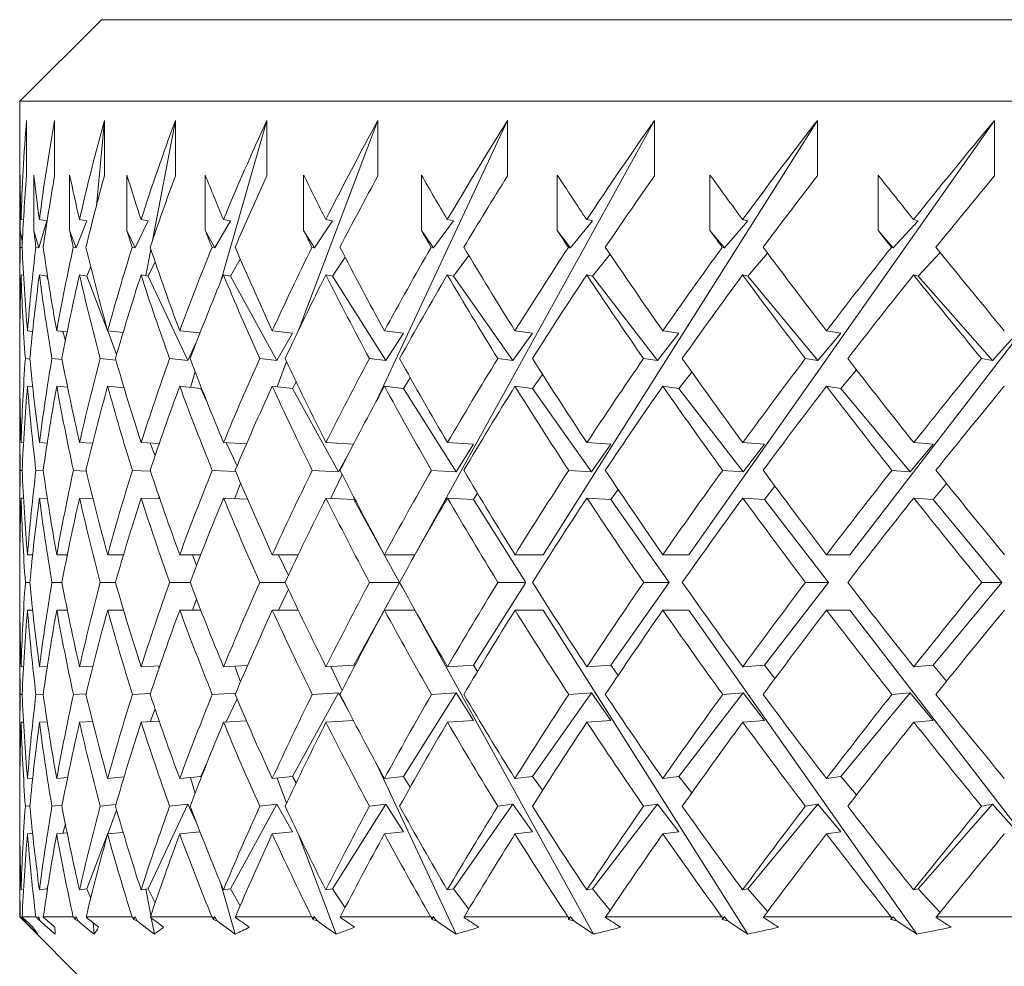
# Model space of a CAD drawing. Header units: inches. Extents: x 1.5 to 14.4, y 0.3 to 10.5.
# Tile 35 of 43: x 12.561 to 12.938, y 6.389 to 6.752. Entities that reach past the tile are written whole.
import ezdxf

# ---------------------------------------------------------------- set-up
doc = ezdxf.new("R2010")
doc.units = ezdxf.units.IN
doc.header["$MEASUREMENT"] = 0

msp = doc.modelspace()

# ---------------------------------------------------------------- linework, layer by layer
at = {"color": 7, "linetype": 'Continuous', "lineweight": 15}
for p, q in [((12.59238, 6.75188), (12.56113, 6.72063)), ((12.59238, 6.75188), (13.4325, 6.75188)), ((12.56113, 6.72063), (12.56113, 6.64691)), ((13.43237, 6.72063), (12.56113, 6.72063)), ((12.5637, 6.71329), (12.5637, 6.69208)), ((12.57447, 6.71329), (12.57447, 6.69208)), ((12.59047, 6.68062), (12.59354, 6.71329)), ((12.59354, 6.71329), (12.59354, 6.69208)), ((12.61193, 6.66727), (12.62072, 6.71329)), ((12.62072, 6.71329), (12.62072, 6.69208)), ((12.63814, 6.65174), (12.65575, 6.71329)), ((12.65575, 6.71329), (12.65575, 6.69208)), ((12.66771, 6.63252), (12.6983, 6.71329)), ((12.69772, 6.60586), (12.74796, 6.71329)), ((12.6983, 6.71329), (12.6983, 6.69208)), ((12.7124, 6.54692), (12.80424, 6.71329)), ((12.74796, 6.71329), (12.74796, 6.69208)), ((12.76161, 6.54692), (12.86661, 6.71329)), ((12.80424, 6.71329), (12.80424, 6.69208)), ((12.81732, 6.54692), (12.93446, 6.71329)), ((12.86661, 6.71329), (12.86661, 6.69208)), ((12.87899, 6.54692), (13.00714, 6.71329)), ((12.93446, 6.71329), (12.93446, 6.69208)), ((12.56121, 6.67112), (12.56121, 6.69233)), ((12.56653, 6.67112), (12.56653, 6.69233)), ((12.58022, 6.67112), (12.58022, 6.69233)), ((12.60216, 6.67112), (12.60216, 6.69233)), ((12.63213, 6.67112), (12.63213, 6.69233)), ((12.66984, 6.67112), (12.66984, 6.69233)), ((12.71494, 6.67112), (12.71494, 6.69233)), ((12.76698, 6.67112), (12.76698, 6.69233)), ((12.82546, 6.67112), (12.82546, 6.69233)), ((12.88982, 6.67112), (12.88982, 6.69233)), ((12.56255, 6.67516), (12.5616, 6.6753)), ((12.57153, 6.67486), (12.56842, 6.66449)), ((12.57153, 6.67486), (12.56861, 6.6753)), ((12.58684, 6.67486), (12.58273, 6.66449)), ((12.58684, 6.67486), (12.58398, 6.6753)), ((12.61033, 6.67486), (12.60526, 6.66449)), ((12.61033, 6.67486), (12.60755, 6.6753)), ((12.64177, 6.67486), (12.63579, 6.66449)), ((12.64177, 6.67486), (12.63911, 6.6753)), ((12.68087, 6.67486), (12.67403, 6.66449)), ((12.68087, 6.67486), (12.67834, 6.6753)), ((12.72724, 6.67486), (12.71961, 6.66449)), ((12.72724, 6.67486), (12.72487, 6.6753)), ((12.78043, 6.67486), (12.77208, 6.66449)), ((12.78043, 6.67486), (12.77824, 6.6753)), ((12.83994, 6.67486), (12.83096, 6.66449)), ((12.83994, 6.67486), (12.83796, 6.6753)), ((12.90519, 6.67486), (12.89566, 6.66449)), ((12.90519, 6.67486), (12.90343, 6.6753)), ((12.5621, 6.66645), (12.56121, 6.67112)), ((12.56842, 6.66449), (12.56653, 6.67112)), ((12.58273, 6.66449), (12.58022, 6.67112)), ((12.60526, 6.66449), (12.60216, 6.67112)), ((12.63579, 6.66449), (12.63213, 6.67112)), ((12.67403, 6.66449), (12.66984, 6.67112)), ((12.71961, 6.66449), (12.71494, 6.67112)), ((12.77208, 6.66449), (12.76698, 6.67112)), ((12.83096, 6.66449), (12.82546, 6.67112)), ((12.89566, 6.66449), (12.88982, 6.67112)), ((12.56132, 6.66466), (12.56202, 6.66456)), ((12.56728, 6.66466), (12.56842, 6.66449)), ((12.58161, 6.66466), (12.58273, 6.66449)), ((12.60417, 6.66466), (12.60526, 6.66449)), ((12.60936, 6.6538), (12.6113, 6.66398)), ((12.63474, 6.66466), (12.63579, 6.66449)), ((12.67303, 6.66466), (12.67403, 6.66449)), ((12.71867, 6.66466), (12.71961, 6.66449)), ((12.77122, 6.66466), (12.77208, 6.66449)), ((12.83017, 6.66466), (12.83096, 6.66449)), ((12.89496, 6.66466), (12.89566, 6.66449)), ((12.64177, 6.65365), (12.64554, 6.66018)), ((12.68087, 6.65365), (12.68569, 6.66096)), ((12.72724, 6.65365), (12.73305, 6.66155)), ((12.78043, 6.65365), (12.78717, 6.66202)), ((12.83994, 6.65365), (12.84753, 6.66241)), ((12.90519, 6.65365), (12.91356, 6.66275)), ((12.58684, 6.65365), (12.58829, 6.65732)), ((12.58829, 6.65732), (12.58829, 6.65732)), ((12.61033, 6.65365), (12.61298, 6.65907)), ((12.56257, 6.65394), (12.5616, 6.65408)), ((12.57153, 6.65365), (12.56861, 6.65408)), ((12.57153, 6.65365), (12.57167, 6.65412)), ((12.572, 6.652), (12.57153, 6.65365)), ((12.58684, 6.65365), (12.58398, 6.65408)), ((12.59474, 6.63278), (12.58684, 6.65365)), ((12.61033, 6.65365), (12.60755, 6.65408)), ((12.62545, 6.62132), (12.61033, 6.65365)), ((12.64177, 6.65365), (12.63911, 6.65408)), ((12.65962, 6.62132), (12.64177, 6.65365)), ((12.68087, 6.65365), (12.67834, 6.65408)), ((12.70127, 6.62132), (12.68087, 6.65365)), ((12.72724, 6.65365), (12.72487, 6.65408)), ((12.75, 6.62132), (12.72724, 6.65365)), ((12.78043, 6.65365), (12.77824, 6.65408)), ((12.80534, 6.62132), (12.78043, 6.65365)), ((12.83994, 6.65365), (12.83796, 6.65408)), ((12.86675, 6.62132), (12.83994, 6.65365)), ((12.90519, 6.65365), (12.90343, 6.65408)), ((12.93365, 6.62132), (12.90519, 6.65365)), ((12.56604, 6.63248), (12.56406, 6.63267)), ((12.57926, 6.63228), (12.57527, 6.63267)), ((12.57859, 6.62896), (12.57759, 6.63244)), ((12.60069, 6.63207), (12.59477, 6.63267)), ((12.59821, 6.62363), (12.59478, 6.63267)), ((12.63013, 6.63185), (12.62237, 6.63267)), ((12.66553, 6.63182), (12.65781, 6.63267)), ((12.66553, 6.63182), (12.65962, 6.62132)), ((12.70803, 6.63182), (12.70075, 6.63267)), ((12.70803, 6.63182), (12.70127, 6.62132)), ((12.75754, 6.63182), (12.75, 6.62132)), ((12.75754, 6.63182), (12.75077, 6.63267)), ((12.81359, 6.63182), (12.80534, 6.62132)), ((12.81359, 6.63182), (12.80739, 6.63267)), ((12.87563, 6.63182), (12.86675, 6.62132)), ((12.87563, 6.63182), (12.87006, 6.63267)), ((12.94307, 6.63182), (12.93365, 6.62132)), ((12.62859, 6.62789), (12.62545, 6.62132)), ((12.56113, 6.6257), (12.56113, 6.61845)), ((12.56325, 6.62205), (12.56502, 6.62188)), ((12.57343, 6.62205), (12.57732, 6.62166)), ((12.59191, 6.62205), (12.59795, 6.62143)), ((12.61852, 6.62205), (12.62545, 6.62132)), ((12.653, 6.62205), (12.65962, 6.62132)), ((12.69503, 6.62205), (12.70127, 6.62132)), ((12.74419, 6.62205), (12.75, 6.62132)), ((12.80002, 6.62205), (12.80534, 6.62132)), ((12.86197, 6.62205), (12.86675, 6.62132)), ((12.92946, 6.62205), (12.93365, 6.62132)), ((12.65966, 6.61126), (12.6633, 6.62088)), ((12.62649, 6.61103), (12.62824, 6.61715)), ((12.70803, 6.61061), (12.71068, 6.61472)), ((12.75754, 6.61061), (12.76136, 6.61592)), ((12.81359, 6.61061), (12.81852, 6.61689)), ((12.87563, 6.61061), (12.88162, 6.6177)), ((12.56608, 6.61126), (12.56406, 6.61146)), ((12.57943, 6.61105), (12.57527, 6.61146)), ((12.60107, 6.61082), (12.59477, 6.61146)), ((12.63046, 6.61061), (12.62237, 6.61146)), ((12.63046, 6.61061), (12.63064, 6.61098)), ((12.66553, 6.61061), (12.65781, 6.61146)), ((12.66553, 6.61061), (12.66697, 6.61316)), ((12.70803, 6.61061), (12.70075, 6.61146)), ((12.75754, 6.61061), (12.75077, 6.61146)), ((12.81359, 6.61061), (12.80739, 6.61146)), ((12.87563, 6.61061), (12.87006, 6.61146)), ((12.63256, 6.60611), (12.63046, 6.61061)), ((12.68317, 6.57866), (12.66553, 6.61061)), ((12.72819, 6.57866), (12.70803, 6.61061)), ((12.78004, 6.57866), (12.75754, 6.61061)), ((12.8382, 6.57866), (12.81359, 6.61061)), ((12.90212, 6.57866), (12.87563, 6.61061)), ((12.56113, 6.59724), (12.56113, 6.56116)), ((12.56255, 6.5898), (12.5616, 6.58985)), ((12.57163, 6.5897), (12.56863, 6.58985)), ((12.58901, 6.58959), (12.584, 6.58985)), ((12.61453, 6.58949), (12.60759, 6.58985)), ((12.61292, 6.58477), (12.61107, 6.58967)), ((12.64794, 6.58937), (12.63915, 6.58985)), ((12.64432, 6.58096), (12.64019, 6.58979)), ((12.68892, 6.58925), (12.67839, 6.58985)), ((12.7349, 6.58924), (12.72493, 6.58985)), ((12.7349, 6.58924), (12.72819, 6.57866)), ((12.78752, 6.58924), (12.77831, 6.58985)), ((12.78752, 6.58924), (12.78004, 6.57866)), ((12.84639, 6.58924), (12.83803, 6.58985)), ((12.84639, 6.58924), (12.8382, 6.57866)), ((12.91093, 6.58924), (12.90212, 6.57866)), ((12.91093, 6.58924), (12.90351, 6.58985)), ((12.6871, 6.58575), (12.68317, 6.57866)), ((12.56132, 6.57923), (12.56202, 6.5792)), ((12.5673, 6.57923), (12.5701, 6.57909)), ((12.58165, 6.57923), (12.58654, 6.57898)), ((12.60423, 6.57923), (12.61119, 6.57887)), ((12.63483, 6.57923), (12.6438, 6.57874)), ((12.67313, 6.57923), (12.68317, 6.57866)), ((12.68026, 6.56853), (12.68455, 6.57769)), ((12.71879, 6.57923), (12.72819, 6.57866)), ((12.77136, 6.57923), (12.78004, 6.57866)), ((12.83032, 6.57923), (12.8382, 6.57866)), ((12.89512, 6.57923), (12.90212, 6.57866)), ((12.64343, 6.5684), (12.64568, 6.57435)), ((12.84639, 6.56803), (12.85035, 6.57314)), ((12.91093, 6.56803), (12.91605, 6.57417)), ((12.7349, 6.56803), (12.73643, 6.57043)), ((12.78752, 6.56803), (12.79028, 6.57193)), ((12.56256, 6.56859), (12.5616, 6.56863)), ((12.57168, 6.56848), (12.56863, 6.56863)), ((12.58914, 6.56837), (12.584, 6.56863)), ((12.61479, 6.56826), (12.60759, 6.56863)), ((12.61426, 6.56829), (12.61449, 6.56912)), ((12.64837, 6.56813), (12.63915, 6.56863)), ((12.68904, 6.56803), (12.67839, 6.56863)), ((12.68904, 6.56803), (12.6893, 6.5685)), ((12.70655, 6.53631), (12.68904, 6.56803)), ((12.7349, 6.56803), (12.72493, 6.56863)), ((12.75492, 6.53631), (12.7349, 6.56803)), ((12.78752, 6.56803), (12.77831, 6.56863)), ((12.80985, 6.53631), (12.78752, 6.56803)), ((12.84639, 6.56803), (12.83803, 6.56863)), ((12.87082, 6.53631), (12.84639, 6.56803)), ((12.91093, 6.56803), (12.90351, 6.56863)), ((12.93723, 6.53631), (12.91093, 6.56803)), ((12.56606, 6.54692), (12.56407, 6.54692)), ((12.57933, 6.54692), (12.57528, 6.54692)), ((12.60086, 6.54692), (12.59479, 6.54692)), ((12.63043, 6.54692), (12.62239, 6.54692)), ((12.62883, 6.54278), (12.62726, 6.54692)), ((12.66776, 6.54692), (12.65784, 6.54692)), ((12.66397, 6.53893), (12.66024, 6.54692)), ((12.7124, 6.54692), (12.70078, 6.54692)), ((12.76161, 6.54692), (12.7508, 6.54692)), ((12.81732, 6.54692), (12.80742, 6.54692)), ((12.87899, 6.54692), (12.8701, 6.54692)), ((12.56113, 6.53995), (12.56113, 6.53267)), ((12.565, 6.53631), (12.56326, 6.53631)), ((12.57724, 6.53631), (12.57344, 6.53631)), ((12.59776, 6.53631), (12.59193, 6.53631)), ((12.62635, 6.53631), (12.61855, 6.53631)), ((12.66274, 6.53631), (12.65305, 6.53631)), ((12.68904, 6.50459), (12.70655, 6.53631)), ((12.70655, 6.53631), (12.69508, 6.53631)), ((12.7349, 6.50459), (12.75492, 6.53631)), ((12.75492, 6.53631), (12.74426, 6.53631)), ((12.78752, 6.50459), (12.80985, 6.53631)), ((12.80985, 6.53631), (12.80009, 6.53631)), ((12.84639, 6.50459), (12.87082, 6.53631)), ((12.87082, 6.53631), (12.86205, 6.53631)), ((12.91093, 6.50459), (12.93723, 6.53631)), ((12.93723, 6.53631), (12.92954, 6.53631)), ((12.66024, 6.5257), (12.66397, 6.53369)), ((12.62726, 6.5257), (12.62883, 6.52984)), ((12.56606, 6.5257), (12.56407, 6.5257)), ((12.57933, 6.5257), (12.57528, 6.5257)), ((12.60086, 6.5257), (12.59479, 6.5257)), ((12.63043, 6.5257), (12.62239, 6.5257)), ((12.66776, 6.5257), (12.65784, 6.5257)), ((12.7124, 6.5257), (12.70078, 6.5257)), ((12.78091, 6.40159), (12.7124, 6.5257)), ((12.76161, 6.5257), (12.7508, 6.5257)), ((12.83993, 6.40159), (12.76161, 6.5257)), ((12.81732, 6.5257), (12.80742, 6.5257)), ((12.9047, 6.40159), (12.81732, 6.5257)), ((12.87899, 6.5257), (12.8701, 6.5257)), ((12.97459, 6.40159), (12.87899, 6.5257)), ((12.56113, 6.51146), (12.56113, 6.47538)), ((12.5616, 6.50399), (12.56256, 6.50403)), ((12.56863, 6.50399), (12.57168, 6.50414)), ((12.584, 6.50399), (12.58914, 6.50424)), ((12.60759, 6.50399), (12.61479, 6.50436)), ((12.61449, 6.5035), (12.61426, 6.50433)), ((12.63915, 6.50399), (12.64837, 6.50448)), ((12.64568, 6.49827), (12.64343, 6.50422)), ((12.67839, 6.50399), (12.68904, 6.50459)), ((12.68455, 6.49493), (12.68026, 6.50409)), ((12.6893, 6.50412), (12.68904, 6.50459)), ((12.72493, 6.50399), (12.7349, 6.50459)), ((12.73643, 6.50219), (12.7349, 6.50459)), ((12.77831, 6.50399), (12.78752, 6.50459)), ((12.79028, 6.50069), (12.78752, 6.50459)), ((12.83803, 6.50399), (12.84639, 6.50459)), ((12.85035, 6.49947), (12.84639, 6.50459)), ((12.90351, 6.50399), (12.91093, 6.50459)), ((12.91605, 6.49845), (12.91093, 6.50459)), ((12.61119, 6.49375), (12.60423, 6.49339)), ((12.6438, 6.49387), (12.63483, 6.49339)), ((12.66553, 6.46201), (12.68317, 6.49396)), ((12.68317, 6.49396), (12.67313, 6.49339)), ((12.68317, 6.49396), (12.6871, 6.48687)), ((12.70803, 6.46201), (12.72819, 6.49396)), ((12.72819, 6.49396), (12.71879, 6.49339)), ((12.72819, 6.49396), (12.7349, 6.48338)), ((12.75754, 6.46201), (12.78004, 6.49396)), ((12.78004, 6.49396), (12.77136, 6.49339)), ((12.78004, 6.49396), (12.78752, 6.48338)), ((12.81359, 6.46201), (12.8382, 6.49396)), ((12.8382, 6.49396), (12.83032, 6.49339)), ((12.8382, 6.49396), (12.84639, 6.48338)), ((12.87563, 6.46201), (12.90212, 6.49396)), ((12.90212, 6.49396), (12.89512, 6.49339)), ((12.90212, 6.49396), (12.91093, 6.48338)), ((12.56202, 6.49342), (12.56132, 6.49339)), ((12.5701, 6.49353), (12.5673, 6.49339)), ((12.58654, 6.49363), (12.58165, 6.49339)), ((12.64019, 6.48283), (12.64432, 6.49166)), ((12.61107, 6.48295), (12.61292, 6.48785)), ((12.5616, 6.48277), (12.56255, 6.48282)), ((12.56863, 6.48277), (12.57163, 6.48292)), ((12.584, 6.48277), (12.58901, 6.48303)), ((12.60759, 6.48277), (12.61453, 6.48313)), ((12.63915, 6.48277), (12.64794, 6.48325)), ((12.67839, 6.48277), (12.68892, 6.48337)), ((12.72493, 6.48277), (12.7349, 6.48338)), ((12.77831, 6.48277), (12.78752, 6.48338)), ((12.83803, 6.48277), (12.84639, 6.48338)), ((12.90351, 6.48277), (12.91093, 6.48338)), ((12.63046, 6.46201), (12.63256, 6.46651)), ((12.72819, 6.40159), (12.69772, 6.46676)), ((12.56406, 6.46116), (12.56608, 6.46136)), ((12.57527, 6.46116), (12.57943, 6.46157)), ((12.59477, 6.46116), (12.60107, 6.4618)), ((12.62237, 6.46116), (12.63046, 6.46201)), ((12.62824, 6.45547), (12.62649, 6.46159)), ((12.63064, 6.46164), (12.63046, 6.46201)), ((12.65781, 6.46116), (12.66553, 6.46201)), ((12.6633, 6.45174), (12.65966, 6.46136)), ((12.66697, 6.45946), (12.66553, 6.46201)), ((12.70075, 6.46116), (12.70803, 6.46201)), ((12.71068, 6.4579), (12.70803, 6.46201)), ((12.75077, 6.46116), (12.75754, 6.46201)), ((12.76136, 6.45669), (12.75754, 6.46201)), ((12.80739, 6.46116), (12.81359, 6.46201)), ((12.81852, 6.45573), (12.81359, 6.46201)), ((12.87006, 6.46116), (12.87563, 6.46201)), ((12.88162, 6.45492), (12.87563, 6.46201)), ((12.56113, 6.45417), (12.56113, 6.44692)), ((12.56502, 6.45074), (12.56325, 6.45057)), ((12.57732, 6.45096), (12.57343, 6.45057)), ((12.59795, 6.45119), (12.59191, 6.45057)), ((12.59478, 6.43995), (12.59821, 6.44899)), ((12.61033, 6.41897), (12.62545, 6.4513)), ((12.62545, 6.4513), (12.61852, 6.45057)), ((12.62545, 6.4513), (12.62859, 6.44473)), ((12.64177, 6.41897), (12.65962, 6.4513)), ((12.65962, 6.4513), (12.653, 6.45057)), ((12.65962, 6.4513), (12.66553, 6.4408)), ((12.68087, 6.41897), (12.70127, 6.4513)), ((12.70127, 6.4513), (12.69503, 6.45057)), ((12.70127, 6.4513), (12.70803, 6.4408)), ((12.72724, 6.41897), (12.75, 6.4513)), ((12.75, 6.4513), (12.74419, 6.45057)), ((12.75, 6.4513), (12.75754, 6.4408)), ((12.78043, 6.41897), (12.80534, 6.4513)), ((12.80534, 6.4513), (12.80002, 6.45057)), ((12.80534, 6.4513), (12.81359, 6.4408)), ((12.83994, 6.41897), (12.86675, 6.4513)), ((12.86675, 6.4513), (12.86197, 6.45057)), ((12.86675, 6.4513), (12.87563, 6.4408)), ((12.90519, 6.41897), (12.93365, 6.4513)), ((12.93365, 6.4513), (12.92946, 6.45057)), ((12.93365, 6.4513), (12.94307, 6.4408)), ((12.57759, 6.44018), (12.57859, 6.44366)), ((12.56406, 6.43994), (12.56604, 6.44014)), ((12.57527, 6.43994), (12.57926, 6.44034)), ((12.58684, 6.41897), (12.59474, 6.43984)), ((12.59477, 6.43994), (12.60069, 6.44055)), ((12.62237, 6.43994), (12.63013, 6.44077)), ((12.65781, 6.43994), (12.66553, 6.4408)), ((12.68229, 6.40159), (12.66771, 6.44009)), ((12.70075, 6.43994), (12.70803, 6.4408)), ((12.75077, 6.43994), (12.75754, 6.4408)), ((12.80739, 6.43994), (12.81359, 6.4408)), ((12.87006, 6.43994), (12.87563, 6.4408)), ((12.56113, 6.42571), (12.56113, 6.40813)), ((12.5616, 6.41854), (12.56257, 6.41868)), ((12.56861, 6.41854), (12.57153, 6.41897)), ((12.57153, 6.41897), (12.572, 6.42062)), ((12.57167, 6.4185), (12.57153, 6.41897)), ((12.58398, 6.41854), (12.58684, 6.41897)), ((12.58829, 6.4153), (12.58684, 6.41897)), ((12.60755, 6.41854), (12.61033, 6.41897)), ((12.6113, 6.40864), (12.60936, 6.41882)), ((12.61298, 6.41355), (12.61033, 6.41897)), ((12.64366, 6.40159), (12.63814, 6.42087)), ((12.63911, 6.41854), (12.64177, 6.41897)), ((12.64554, 6.41244), (12.64177, 6.41897)), ((12.67834, 6.41854), (12.68087, 6.41897)), ((12.68569, 6.41166), (12.68087, 6.41897)), ((12.72487, 6.41854), (12.72724, 6.41897)), ((12.73305, 6.41107), (12.72724, 6.41897)), ((12.77824, 6.41854), (12.78043, 6.41897)), ((12.78717, 6.4106), (12.78043, 6.41897)), ((12.83796, 6.41854), (12.83994, 6.41897)), ((12.84753, 6.41021), (12.83994, 6.41897)), ((12.90343, 6.41854), (12.90519, 6.41897)), ((12.91356, 6.40987), (12.90519, 6.41897)), ((12.58829, 6.4153), (12.58829, 6.4153)), ((12.56113, 6.40813), (12.59238, 6.37688)), ((12.56113, 6.40813), (12.56131, 6.40813)), ((12.56146, 6.40798), (12.56131, 6.40813)), ((12.56208, 6.40807), (12.56146, 6.40798)), ((12.56203, 6.40813), (12.56219, 6.40795)), ((12.56203, 6.40813), (12.56726, 6.40813)), ((12.56228, 6.40714), (12.5624, 6.40775)), ((12.56258, 6.40758), (12.56275, 6.40672)), ((12.56742, 6.40798), (12.56726, 6.40813)), ((12.56842, 6.40813), (12.56742, 6.40798)), ((12.56814, 6.40714), (12.56842, 6.40813)), ((12.56842, 6.40813), (12.56885, 6.40672)), ((12.57011, 6.40813), (12.57025, 6.40795)), ((12.57011, 6.40813), (12.58157, 6.40813)), ((12.58175, 6.40798), (12.58157, 6.40813)), ((12.58273, 6.40813), (12.58175, 6.40798)), ((12.58236, 6.40714), (12.58273, 6.40813)), ((12.58273, 6.40813), (12.58329, 6.40672)), ((12.58653, 6.40813), (12.58665, 6.40795)), ((12.58653, 6.40813), (12.60412, 6.40813)), ((12.60431, 6.40798), (12.60412, 6.40813)), ((12.60526, 6.40813), (12.60431, 6.40798)), ((12.6048, 6.40714), (12.60526, 6.40813)), ((12.60526, 6.40813), (12.60595, 6.40672)), ((12.61113, 6.40813), (12.61123, 6.40795)), ((12.61113, 6.40813), (12.63468, 6.40813)), ((12.61265, 6.40159), (12.61147, 6.40777)), ((12.63487, 6.40798), (12.63468, 6.40813)), ((12.63579, 6.40813), (12.63487, 6.40798)), ((12.63524, 6.40714), (12.63579, 6.40813)), ((12.63579, 6.40813), (12.6366, 6.40672)), ((12.64368, 6.40813), (12.64375, 6.40795)), ((12.64368, 6.40813), (12.67295, 6.40813)), ((12.67316, 6.40798), (12.67295, 6.40813)), ((12.67403, 6.40813), (12.67316, 6.40798)), ((12.6734, 6.40714), (12.67403, 6.40813)), ((12.67403, 6.40813), (12.67496, 6.40672)), ((12.68386, 6.40813), (12.68391, 6.40795)), ((12.68386, 6.40813), (12.71858, 6.40813)), ((12.71879, 6.40798), (12.71858, 6.40813)), ((12.71961, 6.40813), (12.71879, 6.40798)), ((12.71891, 6.40714), (12.71961, 6.40813)), ((12.71961, 6.40813), (12.72064, 6.40672)), ((12.73129, 6.40813), (12.73131, 6.40795)), ((12.73129, 6.40813), (12.77111, 6.40813)), ((12.77133, 6.40798), (12.77111, 6.40813)), ((12.77132, 6.40714), (12.77208, 6.40813)), ((12.77208, 6.40813), (12.77133, 6.40798)), ((12.77208, 6.40813), (12.77322, 6.40672)), ((12.7855, 6.40813), (12.78549, 6.40795)), ((12.7855, 6.40813), (12.83005, 6.40813)), ((12.83027, 6.40798), (12.83005, 6.40813)), ((12.83013, 6.40714), (12.83096, 6.40813)), ((12.83096, 6.40813), (12.83027, 6.40798)), ((12.83096, 6.40813), (12.83218, 6.40672)), ((12.84598, 6.40813), (12.84595, 6.40795)), ((12.84598, 6.40813), (12.89483, 6.40813)), ((12.89478, 6.40714), (12.89566, 6.40813)), ((12.89505, 6.40798), (12.89483, 6.40813)), ((12.89566, 6.40813), (12.89505, 6.40798)), ((12.89566, 6.40813), (12.89695, 6.40672)), ((12.91214, 6.40813), (12.91208, 6.40795)), ((12.91214, 6.40813), (12.96482, 6.40813)), ((12.58957, 6.40159), (12.58917, 6.40594))]:
    msp.add_line(p, q, dxfattribs=at)
for centre, major_axis, ratio, start_param, end_param in [((13.43613, 6.5574), (0.6496, -0.6496), 0.902434, 3.799106, 3.843077), ((13.43613, 6.5574), (0.62005, -0.62005), 0.995704, 3.750019, 3.79399), ((13.43613, 6.5574), (0.64707, 0.64707), 0.910276, 2.130135, 2.174106), ((13.43613, 6.5574), (0.67519, 0.67519), 0.824288, 2.081047, 2.125019), ((13.43613, 6.5574), (0.70168, 0.70168), 0.744992, 2.03196, 2.075932), ((13.43613, 6.5574), (0.72649, 0.72649), 0.671297, 1.982873, 2.026844), ((13.43613, 6.5574), (0.74954, 0.74954), 0.602307, 1.933785, 1.977757), ((13.43613, 6.5574), (0.77079, 0.77079), 0.537282, 1.884698, 1.928669), ((13.43613, 6.5574), (0.79018, 0.79018), 0.475602, 1.835611, 1.879582), ((13.43613, 6.5574), (0.80767, 0.80767), 0.416738, 1.786523, 1.830495), ((13.43613, 6.53644), (0.67519, -0.67519), 0.824288, 3.843888, 3.863642), ((13.43613, 6.53618), (0.6496, -0.6496), 0.902434, 3.799106, 3.830823), ((13.43613, 6.53644), (0.70168, -0.70168), 0.744992, 3.892976, 3.912729), ((13.43613, 6.53618), (0.62005, -0.62005), 0.995704, 3.750019, 3.781735), ((13.43613, 6.53644), (0.72649, -0.72649), 0.671297, 3.942063, 3.961817), ((13.43613, 6.53618), (0.64707, 0.64707), 0.910276, 2.130135, 2.161852), ((13.43613, 6.53644), (0.74954, -0.74954), 0.602307, 3.99115, 4.010904), ((13.43613, 6.53618), (0.67519, 0.67519), 0.824288, 2.081047, 2.112764), ((13.43613, 6.53644), (0.77079, -0.77079), 0.537282, 4.040238, 4.059992), ((13.43613, 6.53618), (0.70168, 0.70168), 0.744992, 2.03196, 2.063677), ((13.43613, 6.53644), (0.79018, -0.79018), 0.475602, 4.089325, 4.109079), ((13.43613, 6.53618), (0.72649, 0.72649), 0.671297, 1.982873, 2.014589), ((13.43613, 6.53644), (0.80767, -0.80767), 0.416738, 4.138413, 4.158166), ((13.43613, 6.53618), (0.74954, 0.74954), 0.602307, 1.933785, 1.965502), ((13.43613, 6.53644), (0.82321, -0.82321), 0.360236, 4.1875, 4.207254), ((13.43613, 6.53618), (0.77079, 0.77079), 0.537282, 1.884698, 1.916415), ((13.43613, 6.53644), (0.83677, -0.83677), 0.305699, 4.236587, 4.256341), ((13.43613, 6.53618), (0.79018, 0.79018), 0.475602, 1.835611, 1.867327), ((13.43613, 6.53644), (0.84832, -0.84832), 0.252776, 4.285675, 4.305429), ((13.43613, 6.53618), (0.80767, 0.80767), 0.416738, 1.786523, 1.81824), ((13.43613, 6.51522), (0.67519, -0.67519), 0.824288, 3.843888, 3.851385), ((13.43613, 6.51522), (0.70168, -0.70168), 0.744992, 3.892976, 3.900473), ((13.43613, 6.51522), (0.72649, -0.72649), 0.671297, 3.942063, 3.94956), ((13.43613, 6.51522), (0.74954, -0.74954), 0.602307, 3.99115, 3.998648), ((13.43613, 6.51522), (0.77079, -0.77079), 0.537282, 4.040238, 4.047735), ((13.43613, 6.51522), (0.79018, -0.79018), 0.475602, 4.089325, 4.096822), ((13.43613, 6.51522), (0.80767, -0.80767), 0.416738, 4.138413, 4.14591), ((13.43613, 6.51522), (0.82321, -0.82321), 0.360236, 4.1875, 4.194997), ((13.43613, 6.51522), (0.83677, -0.83677), 0.305699, 4.236587, 4.244085), ((13.43613, 6.51522), (0.84832, -0.84832), 0.252776, 4.285675, 4.293172), ((13.43613, 6.5574), (0.6496, -0.6496), 0.902434, 3.855334, 3.887937), ((13.43613, 6.53644), (0.67519, -0.67519), 0.824288, 3.875897, 3.912803), ((13.43613, 6.5574), (0.62005, -0.62005), 0.995704, 3.806247, 3.843004), ((13.43613, 6.53644), (0.70168, -0.70168), 0.744992, 3.924984, 3.96189), ((13.43613, 6.5574), (0.64707, 0.64707), 0.910276, 2.186363, 2.223121), ((13.43613, 6.53644), (0.72649, -0.72649), 0.671297, 3.974072, 4.010977), ((13.43613, 6.5574), (0.67519, 0.67519), 0.824288, 2.137276, 2.174033), ((13.43613, 6.53644), (0.74954, -0.74954), 0.602307, 4.023159, 4.060065), ((13.43613, 6.5574), (0.70168, 0.70168), 0.744992, 2.088188, 2.124946), ((13.43613, 6.53644), (0.77079, -0.77079), 0.537282, 4.072246, 4.109152), ((13.43613, 6.5574), (0.72649, 0.72649), 0.671297, 2.039101, 2.075858), ((13.43613, 6.53644), (0.79018, -0.79018), 0.475602, 4.121334, 4.158239), ((13.43613, 6.5574), (0.74954, 0.74954), 0.602307, 1.990013, 2.026771), ((13.43613, 6.53644), (0.80767, -0.80767), 0.416738, 4.170421, 4.207327), ((13.43613, 6.5574), (0.77079, 0.77079), 0.537282, 1.940926, 1.977684), ((13.43613, 6.53644), (0.82321, -0.82321), 0.360236, 4.219509, 4.256414), ((13.43613, 6.5574), (0.79018, 0.79018), 0.475602, 1.891839, 1.928596), ((13.43613, 6.53644), (0.83677, -0.83677), 0.305699, 4.268596, 4.305502), ((13.43613, 6.5574), (0.80767, 0.80767), 0.416738, 1.842751, 1.879509), ((13.43613, 6.53644), (0.84832, -0.84832), 0.252776, 4.317683, 4.354589), ((13.43613, 6.53618), (0.6496, -0.6496), 0.902434, 3.843077, 3.875751), ((13.43613, 6.51522), (0.67519, -0.67519), 0.824288, 3.863642, 3.90062), ((13.43613, 6.53618), (0.62005, -0.62005), 0.995704, 3.79399, 3.830824), ((13.43613, 6.51522), (0.70168, -0.70168), 0.744992, 3.912729, 3.949707), ((13.43613, 6.53618), (0.64707, 0.64707), 0.910276, 2.174106, 2.21094), ((13.43613, 6.51522), (0.72649, -0.72649), 0.671297, 3.961817, 3.998795), ((13.43613, 6.53618), (0.67519, 0.67519), 0.824288, 2.125019, 2.161852), ((13.43613, 6.51522), (0.74954, -0.74954), 0.602307, 4.010904, 4.047882), ((13.43613, 6.53618), (0.70168, 0.70168), 0.744992, 2.075932, 2.112765), ((13.43613, 6.51522), (0.77079, -0.77079), 0.537282, 4.059992, 4.09697), ((13.43613, 6.53618), (0.72649, 0.72649), 0.671297, 2.026844, 2.063678), ((13.43613, 6.51522), (0.79018, -0.79018), 0.475602, 4.109079, 4.146057), ((13.43613, 6.53618), (0.74954, 0.74954), 0.602307, 1.977757, 2.01459), ((13.43613, 6.51522), (0.80767, -0.80767), 0.416738, 4.158166, 4.195144), ((13.43613, 6.53618), (0.77079, 0.77079), 0.537282, 1.928669, 1.965503), ((13.43613, 6.51522), (0.82321, -0.82321), 0.360236, 4.207254, 4.244232), ((13.43613, 6.53618), (0.79018, 0.79018), 0.475602, 1.879582, 1.916416), ((13.43613, 6.51522), (0.83677, -0.83677), 0.305699, 4.256341, 4.293319), ((13.43613, 6.53618), (0.80767, 0.80767), 0.416738, 1.830495, 1.867328), ((13.43613, 6.51522), (0.84832, -0.84832), 0.252776, 4.305429, 4.342406), ((13.43613, 6.5574), (0.62005, -0.62005), 0.995704, 3.855187, 3.892048), ((13.43613, 6.53644), (0.67519, -0.67519), 0.824288, 3.924983, 3.961933), ((13.43613, 6.5574), (0.64707, 0.64707), 0.910276, 2.235303, 2.272164), ((13.43613, 6.53644), (0.70168, -0.70168), 0.744992, 3.974071, 4.011021), ((13.43613, 6.5574), (0.67519, 0.67519), 0.824288, 2.186216, 2.223077), ((13.43613, 6.53644), (0.72649, -0.72649), 0.671297, 4.023158, 4.060108), ((13.43613, 6.5574), (0.70168, 0.70168), 0.744992, 2.137128, 2.17399), ((13.43613, 6.53644), (0.74954, -0.74954), 0.602307, 4.072245, 4.109196), ((13.43613, 6.5574), (0.72649, 0.72649), 0.671297, 2.088041, 2.124902), ((13.43613, 6.53644), (0.77079, -0.77079), 0.537282, 4.121333, 4.158283), ((13.43613, 6.5574), (0.74954, 0.74954), 0.602307, 2.038954, 2.075815), ((13.43613, 6.53644), (0.79018, -0.79018), 0.475602, 4.17042, 4.20737), ((13.43613, 6.5574), (0.77079, 0.77079), 0.537282, 1.989866, 2.026728), ((13.43613, 6.53644), (0.80767, -0.80767), 0.416738, 4.219508, 4.256458), ((13.43613, 6.5574), (0.79018, 0.79018), 0.475602, 1.940779, 1.97764), ((13.43613, 6.53644), (0.82321, -0.82321), 0.360236, 4.268595, 4.305545), ((13.43613, 6.5574), (0.80767, 0.80767), 0.416738, 1.891691, 1.928553), ((13.43613, 6.53644), (0.83677, -0.83677), 0.305699, 4.317682, 4.354633), ((13.43613, 6.5574), (0.82321, 0.82321), 0.360236, 1.842604, 1.879465), ((13.43613, 6.53644), (0.64707, -0.64707), 0.910276, 3.880056, 3.912846), ((13.43613, 6.53618), (0.62005, -0.62005), 0.995704, 3.843004, 3.879911), ((13.43613, 6.51522), (0.67519, -0.67519), 0.824288, 3.912803, 3.949795), ((13.43613, 6.53618), (0.64707, 0.64707), 0.910276, 2.223121, 2.260028), ((13.43613, 6.51522), (0.70168, -0.70168), 0.744992, 3.96189, 3.998882), ((13.43613, 6.53618), (0.67519, 0.67519), 0.824288, 2.174033, 2.21094), ((13.43613, 6.51522), (0.72649, -0.72649), 0.671297, 4.010977, 4.04797), ((13.43613, 6.53618), (0.70168, 0.70168), 0.744992, 2.124946, 2.161853), ((13.43613, 6.51522), (0.74954, -0.74954), 0.602307, 4.060065, 4.097057), ((13.43613, 6.53618), (0.72649, 0.72649), 0.671297, 2.075858, 2.112766), ((13.43613, 6.51522), (0.77079, -0.77079), 0.537282, 4.109152, 4.146144), ((13.43613, 6.53618), (0.74954, 0.74954), 0.602307, 2.026771, 2.063678), ((13.43613, 6.51522), (0.79018, -0.79018), 0.475602, 4.158239, 4.195232), ((13.43613, 6.53618), (0.77079, 0.77079), 0.537282, 1.977684, 2.014591), ((13.43613, 6.51522), (0.80767, -0.80767), 0.416738, 4.207327, 4.244319), ((13.43613, 6.53618), (0.79018, 0.79018), 0.475602, 1.928596, 1.965503), ((13.43613, 6.51522), (0.82321, -0.82321), 0.360236, 4.256414, 4.293407), ((13.43613, 6.53618), (0.80767, 0.80767), 0.416738, 1.879509, 1.916416), ((13.43613, 6.51522), (0.83677, -0.83677), 0.305699, 4.305502, 4.342494), ((13.43613, 6.53618), (0.82321, 0.82321), 0.360236, 1.830422, 1.867329), ((13.43613, 6.51522), (0.64707, -0.64707), 0.910276, 3.86788, 3.900708), ((13.43613, 6.5574), (0.62005, -0.62005), 0.995704, 3.904187, 3.93696), ((13.43613, 6.53644), (0.64707, -0.64707), 0.910276, 3.924983, 3.961948), ((13.43613, 6.5574), (0.64707, 0.64707), 0.910276, 2.284303, 2.321237), ((13.43613, 6.53644), (0.67519, -0.67519), 0.824288, 3.97407, 4.011035), ((13.43613, 6.5574), (0.67519, 0.67519), 0.824288, 2.235216, 2.27215), ((13.43613, 6.53644), (0.70168, -0.70168), 0.744992, 4.023158, 4.060123), ((13.43613, 6.5574), (0.70168, 0.70168), 0.744992, 2.186128, 2.223063), ((13.43613, 6.53644), (0.72649, -0.72649), 0.671297, 4.072245, 4.10921), ((13.43613, 6.5574), (0.72649, 0.72649), 0.671297, 2.137041, 2.173975), ((13.43613, 6.53644), (0.74954, -0.74954), 0.602307, 4.121332, 4.158297), ((13.43613, 6.5574), (0.74954, 0.74954), 0.602307, 2.087953, 2.124888), ((13.43613, 6.53644), (0.77079, -0.77079), 0.537282, 4.17042, 4.207385), ((13.43613, 6.5574), (0.77079, 0.77079), 0.537282, 2.038866, 2.0758), ((13.43613, 6.53644), (0.79018, -0.79018), 0.475602, 4.219507, 4.256472), ((13.43613, 6.5574), (0.79018, 0.79018), 0.475602, 1.989779, 2.026713), ((13.43613, 6.53644), (0.80767, -0.80767), 0.416738, 4.268594, 4.30556), ((13.43613, 6.5574), (0.80767, 0.80767), 0.416738, 1.940691, 1.977626), ((13.43613, 6.53644), (0.82321, -0.82321), 0.360236, 4.317682, 4.354647), ((13.43613, 6.5574), (0.82321, 0.82321), 0.360236, 1.891604, 1.928538), ((13.43613, 6.53644), (0.83677, -0.83677), 0.305699, 4.366769, 4.403734), ((13.43613, 6.53618), (0.62005, -0.62005), 0.995704, 3.892048, 3.924838), ((13.43613, 6.51522), (0.64707, -0.64707), 0.910276, 3.912846, 3.949824), ((13.43613, 6.53618), (0.64707, 0.64707), 0.910276, 2.272164, 2.309115), ((13.43613, 6.51522), (0.67519, -0.67519), 0.824288, 3.961933, 3.998911), ((13.43613, 6.53618), (0.67519, 0.67519), 0.824288, 2.223077, 2.260028), ((13.43613, 6.51522), (0.70168, -0.70168), 0.744992, 4.011021, 4.047999), ((13.43613, 6.53618), (0.70168, 0.70168), 0.744992, 2.17399, 2.210941), ((13.43613, 6.51522), (0.72649, -0.72649), 0.671297, 4.060108, 4.097086), ((13.43613, 6.53618), (0.72649, 0.72649), 0.671297, 2.124902, 2.161853), ((13.43613, 6.51522), (0.74954, -0.74954), 0.602307, 4.109196, 4.146174), ((13.43613, 6.53618), (0.74954, 0.74954), 0.602307, 2.075815, 2.112766), ((13.43613, 6.51522), (0.77079, -0.77079), 0.537282, 4.158283, 4.195261), ((13.43613, 6.53618), (0.77079, 0.77079), 0.537282, 2.026728, 2.063678), ((13.43613, 6.51522), (0.79018, -0.79018), 0.475602, 4.20737, 4.244348), ((13.43613, 6.53618), (0.79018, 0.79018), 0.475602, 1.97764, 2.014591), ((13.43613, 6.51522), (0.80767, -0.80767), 0.416738, 4.256458, 4.293436), ((13.43613, 6.53618), (0.80767, 0.80767), 0.416738, 1.928553, 1.965504), ((13.43613, 6.51522), (0.82321, -0.82321), 0.360236, 4.305545, 4.342523), ((13.43613, 6.53618), (0.82321, 0.82321), 0.360236, 1.879465, 1.916416), ((13.43613, 6.51522), (0.83677, -0.83677), 0.305699, 4.354633, 4.39161), ((13.43613, 6.5574), (0.64707, 0.64707), 0.910276, 2.333361, 2.370339), ((13.43613, 6.53644), (0.64707, -0.64707), 0.910276, 3.97407, 4.011021), ((13.43613, 6.5574), (0.67519, 0.67519), 0.824288, 2.284274, 2.321252), ((13.43613, 6.53644), (0.67519, -0.67519), 0.824288, 4.023157, 4.060108), ((13.43613, 6.5574), (0.70168, 0.70168), 0.744992, 2.235187, 2.272164), ((13.43613, 6.53644), (0.70168, -0.70168), 0.744992, 4.072245, 4.109196), ((13.43613, 6.5574), (0.72649, 0.72649), 0.671297, 2.186099, 2.223077), ((13.43613, 6.53644), (0.72649, -0.72649), 0.671297, 4.121332, 4.158283), ((13.43613, 6.5574), (0.74954, 0.74954), 0.602307, 2.137012, 2.17399), ((13.43613, 6.53644), (0.74954, -0.74954), 0.602307, 4.17042, 4.20737), ((13.43613, 6.5574), (0.77079, 0.77079), 0.537282, 2.087924, 2.124902), ((13.43613, 6.53644), (0.77079, -0.77079), 0.537282, 4.219507, 4.256458), ((13.43613, 6.5574), (0.79018, 0.79018), 0.475602, 2.038837, 2.075815), ((13.43613, 6.53644), (0.79018, -0.79018), 0.475602, 4.268594, 4.305545), ((13.43613, 6.5574), (0.80767, 0.80767), 0.416738, 1.98975, 2.026728), ((13.43613, 6.53644), (0.80767, -0.80767), 0.416738, 4.317682, 4.354633), ((13.43613, 6.5574), (0.82321, 0.82321), 0.360236, 1.940662, 1.97764), ((13.43613, 6.53644), (0.82321, -0.82321), 0.360236, 4.366769, 4.40372), ((13.43613, 6.5574), (0.83677, 0.83677), 0.305699, 1.891575, 1.928553), ((13.43613, 6.53644), (0.62005, 0.62005), 0.995704, 2.358347, 2.391137), ((13.43613, 6.53618), (0.64707, 0.64707), 0.910276, 2.321237, 2.358203), ((13.43613, 6.51522), (0.64707, -0.64707), 0.910276, 3.961948, 3.998882), ((13.43613, 6.53618), (0.67519, 0.67519), 0.824288, 2.27215, 2.309115), ((13.43613, 6.51522), (0.67519, -0.67519), 0.824288, 4.011035, 4.04797), ((13.43613, 6.53618), (0.70168, 0.70168), 0.744992, 2.223063, 2.260028), ((13.43613, 6.51522), (0.70168, -0.70168), 0.744992, 4.060123, 4.097057), ((13.43613, 6.53618), (0.72649, 0.72649), 0.671297, 2.173975, 2.21094), ((13.43613, 6.51522), (0.72649, -0.72649), 0.671297, 4.10921, 4.146144), ((13.43613, 6.53618), (0.74954, 0.74954), 0.602307, 2.124888, 2.161853), ((13.43613, 6.51522), (0.74954, -0.74954), 0.602307, 4.158297, 4.195232), ((13.43613, 6.53618), (0.77079, 0.77079), 0.537282, 2.0758, 2.112766), ((13.43613, 6.51522), (0.77079, -0.77079), 0.537282, 4.207385, 4.244319), ((13.43613, 6.53618), (0.79018, 0.79018), 0.475602, 2.026713, 2.063678), ((13.43613, 6.51522), (0.79018, -0.79018), 0.475602, 4.256472, 4.293407), ((13.43613, 6.53618), (0.80767, 0.80767), 0.416738, 1.977626, 2.014591), ((13.43613, 6.51522), (0.80767, -0.80767), 0.416738, 4.30556, 4.342494), ((13.43613, 6.53618), (0.82321, 0.82321), 0.360236, 1.928538, 1.965503), ((13.43613, 6.51522), (0.82321, -0.82321), 0.360236, 4.354647, 4.391581), ((13.43613, 6.53618), (0.83677, 0.83677), 0.305699, 1.879451, 1.916416), ((13.43613, 6.51522), (0.62005, 0.62005), 0.995704, 2.346225, 2.378999), ((13.43613, 6.5574), (0.64707, 0.64707), 0.910276, 2.382478, 2.415305), ((13.43613, 6.53644), (0.62005, 0.62005), 0.995704, 2.403274, 2.440181), ((13.43613, 6.5574), (0.67519, 0.67519), 0.824288, 2.33339, 2.370383), ((13.43613, 6.53644), (0.64707, -0.64707), 0.910276, 4.023158, 4.060065), ((13.43613, 6.5574), (0.70168, 0.70168), 0.744992, 2.284303, 2.321295), ((13.43613, 6.53644), (0.67519, -0.67519), 0.824288, 4.072245, 4.109152), ((13.43613, 6.5574), (0.72649, 0.72649), 0.671297, 2.235216, 2.272208), ((13.43613, 6.53644), (0.70168, -0.70168), 0.744992, 4.121332, 4.158239), ((13.43613, 6.5574), (0.74954, 0.74954), 0.602307, 2.186128, 2.223121), ((13.43613, 6.53644), (0.72649, -0.72649), 0.671297, 4.17042, 4.207327), ((13.43613, 6.5574), (0.77079, 0.77079), 0.537282, 2.137041, 2.174033), ((13.43613, 6.53644), (0.74954, -0.74954), 0.602307, 4.219507, 4.256414), ((13.43613, 6.5574), (0.79018, 0.79018), 0.475602, 2.087953, 2.124946), ((13.43613, 6.53644), (0.77079, -0.77079), 0.537282, 4.268594, 4.305502), ((13.43613, 6.5574), (0.80767, 0.80767), 0.416738, 2.038866, 2.075858), ((13.43613, 6.53644), (0.79018, -0.79018), 0.475602, 4.317682, 4.354589), ((13.43613, 6.5574), (0.82321, 0.82321), 0.360236, 1.989779, 2.026771), ((13.43613, 6.53644), (0.80767, -0.80767), 0.416738, 4.366769, 4.403676), ((13.43613, 6.5574), (0.83677, 0.83677), 0.305699, 1.940691, 1.977684), ((13.43613, 6.53644), (0.82321, -0.82321), 0.360236, 4.415857, 4.452764), ((13.43613, 6.53618), (0.64707, 0.64707), 0.910276, 2.370339, 2.403129), ((13.43613, 6.51522), (0.62005, 0.62005), 0.995704, 2.391137, 2.427998), ((13.43613, 6.53618), (0.67519, 0.67519), 0.824288, 2.321252, 2.358202), ((13.43613, 6.51522), (0.64707, -0.64707), 0.910276, 4.011021, 4.047882), ((13.43613, 6.53618), (0.70168, 0.70168), 0.744992, 2.272164, 2.309115), ((13.43613, 6.51522), (0.67519, -0.67519), 0.824288, 4.060108, 4.09697), ((13.43613, 6.53618), (0.72649, 0.72649), 0.671297, 2.223077, 2.260027), ((13.43613, 6.51522), (0.70168, -0.70168), 0.744992, 4.109196, 4.146057), ((13.43613, 6.53618), (0.74954, 0.74954), 0.602307, 2.17399, 2.21094), ((13.43613, 6.51522), (0.72649, -0.72649), 0.671297, 4.158283, 4.195144), ((13.43613, 6.53618), (0.77079, 0.77079), 0.537282, 2.124902, 2.161852), ((13.43613, 6.51522), (0.74954, -0.74954), 0.602307, 4.20737, 4.244232), ((13.43613, 6.53618), (0.79018, 0.79018), 0.475602, 2.075815, 2.112765), ((13.43613, 6.51522), (0.77079, -0.77079), 0.537282, 4.256458, 4.293319), ((13.43613, 6.53618), (0.80767, 0.80767), 0.416738, 2.026728, 2.063678), ((13.43613, 6.51522), (0.79018, -0.79018), 0.475602, 4.305545, 4.342406), ((13.43613, 6.53618), (0.82321, 0.82321), 0.360236, 1.97764, 2.01459), ((13.43613, 6.51522), (0.80767, -0.80767), 0.416738, 4.354633, 4.391494), ((13.43613, 6.53618), (0.83677, 0.83677), 0.305699, 1.928553, 1.965503), ((13.43613, 6.51522), (0.82321, -0.82321), 0.360236, 4.40372, 4.440581), ((13.43613, 6.5574), (0.67519, 0.67519), 0.824288, 2.382565, 2.419543), ((13.43613, 6.53644), (0.62005, 0.62005), 0.995704, 2.452362, 2.489195), ((13.43613, 6.5574), (0.70168, 0.70168), 0.744992, 2.333478, 2.370456), ((13.43613, 6.53644), (0.64707, -0.64707), 0.910276, 4.072245, 4.109079), ((13.43613, 6.5574), (0.72649, 0.72649), 0.671297, 2.284391, 2.321368), ((13.43613, 6.53644), (0.67519, -0.67519), 0.824288, 4.121333, 4.158166), ((13.43613, 6.5574), (0.74954, 0.74954), 0.602307, 2.235303, 2.272281), ((13.43613, 6.53644), (0.70168, -0.70168), 0.744992, 4.17042, 4.207254), ((13.43613, 6.5574), (0.77079, 0.77079), 0.537282, 2.186216, 2.223194), ((13.43613, 6.53644), (0.72649, -0.72649), 0.671297, 4.219508, 4.256341), ((13.43613, 6.5574), (0.79018, 0.79018), 0.475602, 2.137128, 2.174106), ((13.43613, 6.53644), (0.74954, -0.74954), 0.602307, 4.268595, 4.305429), ((13.43613, 6.5574), (0.80767, 0.80767), 0.416738, 2.088041, 2.125019), ((13.43613, 6.53644), (0.77079, -0.77079), 0.537282, 4.317682, 4.354516), ((13.43613, 6.5574), (0.82321, 0.82321), 0.360236, 2.038954, 2.075932), ((13.43613, 6.53644), (0.79018, -0.79018), 0.475602, 4.36677, 4.403603), ((13.43613, 6.5574), (0.83677, 0.83677), 0.305699, 1.989866, 2.026844), ((13.43613, 6.53644), (0.80767, -0.80767), 0.416738, 4.415857, 4.452691), ((13.43613, 6.5574), (0.84832, 0.84832), 0.252776, 1.940779, 1.977757), ((13.43613, 6.53644), (0.6496, 0.6496), 0.902434, 2.407434, 2.440108), ((13.43613, 6.53618), (0.67519, 0.67519), 0.824288, 2.370383, 2.407052), ((13.43613, 6.51522), (0.62005, 0.62005), 0.995704, 2.440181, 2.476747), ((13.43613, 6.53618), (0.70168, 0.70168), 0.744992, 2.321295, 2.357965), ((13.43613, 6.51522), (0.64707, -0.64707), 0.910276, 4.060065, 4.096631), ((13.43613, 6.53618), (0.72649, 0.72649), 0.671297, 2.272208, 2.308877), ((13.43613, 6.51522), (0.67519, -0.67519), 0.824288, 4.109152, 4.145718), ((13.43613, 6.53618), (0.74954, 0.74954), 0.602307, 2.223121, 2.25979), ((13.43613, 6.51522), (0.70168, -0.70168), 0.744992, 4.158239, 4.194805), ((13.43613, 6.53618), (0.77079, 0.77079), 0.537282, 2.174033, 2.210703), ((13.43613, 6.51522), (0.72649, -0.72649), 0.671297, 4.207327, 4.243893), ((13.43613, 6.53618), (0.79018, 0.79018), 0.475602, 2.124946, 2.161615), ((13.43613, 6.51522), (0.74954, -0.74954), 0.602307, 4.256414, 4.29298), ((13.43613, 6.53618), (0.80767, 0.80767), 0.416738, 2.075858, 2.112528), ((13.43613, 6.51522), (0.77079, -0.77079), 0.537282, 4.305502, 4.342068), ((13.43613, 6.53618), (0.82321, 0.82321), 0.360236, 2.026771, 2.06344), ((13.43613, 6.51522), (0.79018, -0.79018), 0.475602, 4.354589, 4.391155), ((13.43613, 6.53618), (0.83677, 0.83677), 0.305699, 1.977684, 2.014353), ((13.43613, 6.51522), (0.80767, -0.80767), 0.416738, 4.403676, 4.440242), ((13.43613, 6.53618), (0.84832, 0.84832), 0.252776, 1.928596, 1.965266), ((13.43613, 6.51522), (0.6496, 0.6496), 0.902434, 2.395248, 2.42766)]:
    msp.add_ellipse(centre, major_axis=major_axis, ratio=ratio, start_param=start_param, end_param=end_param, dxfattribs=at)
for points in [[(12.56228, 6.40714), (12.56201, 6.40742), (12.56173, 6.4077), (12.56146, 6.40798)], [(12.56219, 6.40795), (12.5635, 6.4067), (12.56481, 6.40546), (12.56612, 6.40422)], [(12.56228, 6.40714), (12.56244, 6.407), (12.5626, 6.40686), (12.56275, 6.40672)], [(12.56814, 6.40714), (12.5679, 6.40742), (12.56766, 6.4077), (12.56742, 6.40798)], [(12.56814, 6.40714), (12.56838, 6.407), (12.56861, 6.40686), (12.56885, 6.40672)], [(12.57025, 6.40795), (12.57169, 6.4067), (12.57313, 6.40546), (12.57457, 6.40422)], [(12.58236, 6.40714), (12.58216, 6.40742), (12.58195, 6.4077), (12.58175, 6.40798)], [(12.58236, 6.40714), (12.58267, 6.407), (12.58298, 6.40686), (12.58329, 6.40672)], [(12.58665, 6.40795), (12.5882, 6.4067), (12.58976, 6.40546), (12.59132, 6.40422)], [(12.6048, 6.40714), (12.60463, 6.40742), (12.60447, 6.4077), (12.60431, 6.40798)], [(12.6048, 6.40714), (12.60518, 6.407), (12.60557, 6.40686), (12.60595, 6.40672)], [(12.61123, 6.40795), (12.61288, 6.4067), (12.61454, 6.40546), (12.6162, 6.40422)], [(12.63524, 6.40714), (12.63512, 6.40742), (12.635, 6.4077), (12.63487, 6.40798)], [(12.63524, 6.40714), (12.6357, 6.407), (12.63615, 6.40686), (12.6366, 6.40672)], [(12.64375, 6.40795), (12.64549, 6.4067), (12.64723, 6.40546), (12.64897, 6.40422)], [(12.6734, 6.40714), (12.67332, 6.40742), (12.67324, 6.4077), (12.67316, 6.40798)], [(12.6734, 6.40714), (12.67392, 6.407), (12.67444, 6.40686), (12.67496, 6.40672)], [(12.68391, 6.40795), (12.68572, 6.4067), (12.68752, 6.40546), (12.68933, 6.40422)], [(12.71891, 6.40714), (12.71887, 6.40742), (12.71883, 6.4077), (12.71879, 6.40798)], [(12.71891, 6.40714), (12.71949, 6.407), (12.72006, 6.40686), (12.72064, 6.40672)], [(12.73131, 6.40795), (12.73317, 6.4067), (12.73502, 6.40546), (12.73688, 6.40422)], [(12.77132, 6.40714), (12.77132, 6.40742), (12.77133, 6.4077), (12.77133, 6.40798)], [(12.77132, 6.40714), (12.77195, 6.407), (12.77259, 6.40686), (12.77322, 6.40672)], [(12.78549, 6.40795), (12.78738, 6.4067), (12.78928, 6.40546), (12.79117, 6.40422)], [(12.83013, 6.40714), (12.83018, 6.40742), (12.83023, 6.4077), (12.83027, 6.40798)], [(12.83013, 6.40714), (12.83082, 6.407), (12.8315, 6.40686), (12.83218, 6.40672)], [(12.84595, 6.40795), (12.84785, 6.4067), (12.84976, 6.40546), (12.85166, 6.40422)], [(12.89478, 6.40714), (12.89487, 6.40742), (12.89496, 6.4077), (12.89505, 6.40798)], [(12.89478, 6.40714), (12.89551, 6.407), (12.89623, 6.40686), (12.89695, 6.40672)], [(12.91208, 6.40795), (12.91398, 6.4067), (12.91589, 6.40546), (12.91779, 6.40422)], [(12.56803, 6.40159), (12.56626, 6.4033), (12.56451, 6.40501), (12.56275, 6.40672)], [(12.56803, 6.40159), (12.56739, 6.4024), (12.56676, 6.40328), (12.56612, 6.40422)], [(12.57465, 6.40159), (12.57271, 6.4033), (12.57078, 6.40501), (12.56885, 6.40672)], [(12.57465, 6.40159), (12.57462, 6.4024), (12.5746, 6.40328), (12.57457, 6.40422)], [(12.58957, 6.40159), (12.58748, 6.4033), (12.58538, 6.40501), (12.58329, 6.40672)], [(12.58957, 6.40159), (12.59016, 6.4024), (12.59074, 6.40328), (12.59132, 6.40422)], [(12.61265, 6.40159), (12.61041, 6.4033), (12.60818, 6.40501), (12.60595, 6.40672)], [(12.61265, 6.40159), (12.61383, 6.4024), (12.61502, 6.40328), (12.6162, 6.40422)], [(12.64366, 6.40159), (12.6413, 6.4033), (12.63895, 6.40501), (12.6366, 6.40672)], [(12.64366, 6.40159), (12.64543, 6.4024), (12.6472, 6.40328), (12.64897, 6.40422)], [(12.68229, 6.40159), (12.67985, 6.4033), (12.6774, 6.40501), (12.67496, 6.40672)], [(12.68229, 6.40159), (12.68464, 6.4024), (12.68699, 6.40328), (12.68933, 6.40422)], [(12.72819, 6.40159), (12.72567, 6.4033), (12.72316, 6.40501), (12.72064, 6.40672)], [(12.72819, 6.40159), (12.73109, 6.4024), (12.73399, 6.40328), (12.73688, 6.40422)], [(12.78091, 6.40159), (12.77834, 6.4033), (12.77578, 6.40501), (12.77322, 6.40672)], [(12.78091, 6.40159), (12.78433, 6.4024), (12.78775, 6.40328), (12.79117, 6.40422)], [(12.83993, 6.40159), (12.83735, 6.4033), (12.83476, 6.40501), (12.83218, 6.40672)], [(12.83993, 6.40159), (12.84385, 6.4024), (12.84776, 6.40328), (12.85166, 6.40422)], [(12.9047, 6.40159), (12.90212, 6.4033), (12.89953, 6.40501), (12.89695, 6.40672)], [(12.9047, 6.40159), (12.90907, 6.4024), (12.91343, 6.40328), (12.91779, 6.40422)]]:
    msp.add_open_spline(points, degree=3, dxfattribs=at)

doc.saveas('drawing.dxf')
